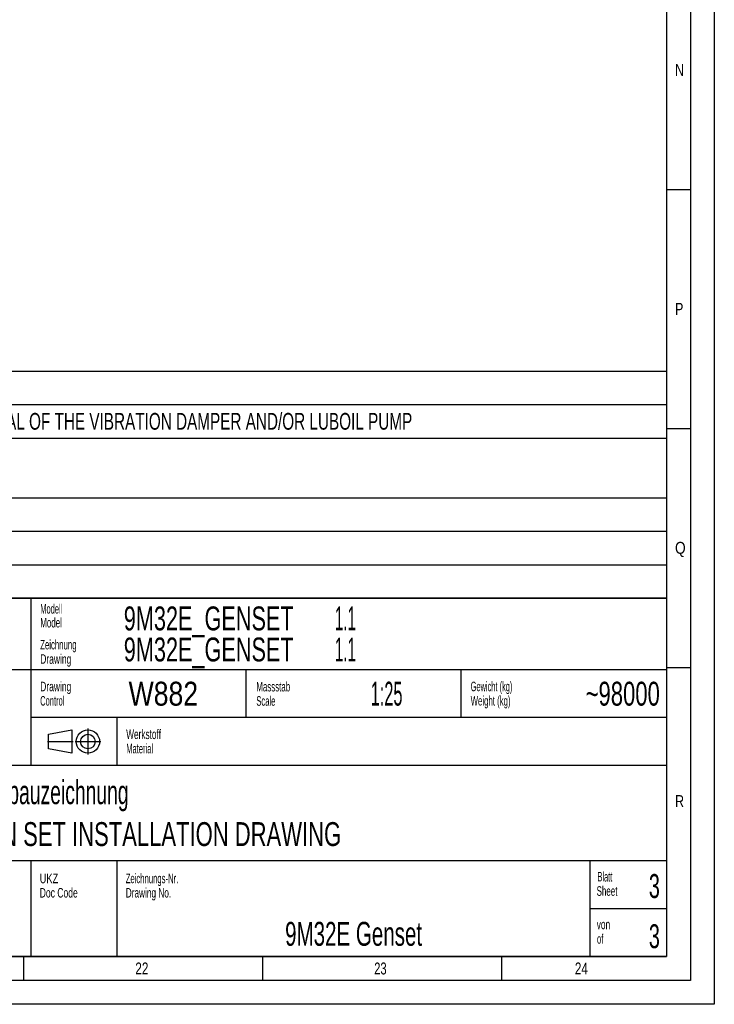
# Model space of a CAD drawing. Header units: millimetres. Extents: x 0 to 1189, y 0 to 841.
# Tile 94 of 112: x 1044 to 1189, y 0 to 206. Entities that reach past the tile are written whole.
import ezdxf
from ezdxf.enums import TextEntityAlignment as Align

# ---------------------------------------------------------------- set-up
doc = ezdxf.new("R2010")
doc.units = ezdxf.units.MM
doc.header["$LTSCALE"] = 65.395
doc.linetypes.add('CENTER', pattern=[0.6, 0.375, -0.075, 0.075, -0.075])
doc.layers.get('0').update_dxf_attribs({"linetype": 'CONTINUOUS'})
doc.styles.get("Standard").update_dxf_attribs({"font": 'txt', "width": 0.6})
doc.styles.add('TEXTSTYLE_2', font='txt')
doc.styles.add('TEXTSTYLE_3', font='txt', dxfattribs={"width": 0.8})

# ---------------------------------------------------------------- blocks, each defined once
blk = doc.blocks.new('*T996')
at = {"color": 5, "linetype": 'Continuous'}
for p, q in [((0, 0), (187, 0)), ((0, 0), (0, -75)), ((187, 0), (187, -75)), ((0, -75), (187, -75))]:
    blk.add_line(p, q, dxfattribs=at)
at = {"color": 2, "linetype": 'Continuous', "style": 'TEXTSTYLE_3'}
for s, width, p in [('9M32E_GENSET', 0.678571, (73.4, -6.75)), ('1.1', 0.47619, (117.57, -6.75)), ('9M32E_GENSET', 0.678571, (73.4, -13.25)), ('1.1', 0.47619, (117.57, -13.25))]:
    blk.add_text(s, height=5, dxfattribs=dict(at, width=width)).set_placement(p)
for s, width, p in [('W882', 0.833333, (81.68, -22.5)), ('1:25', 0.511905, (128.4, -22.5)), ('-', 0.619048, (11, -72.75))]:
    blk.add_text(s, height=5, dxfattribs=dict(at, width=width)).set_placement(p, align=Align.CENTER)
for s, width, p in [('~98000', 0.690476, (185.6, -22.5)), ('3', 0.619048, (185.6, -62.75)), ('3', 0.619048, (185.6, -73.25))]:
    blk.add_text(s, height=5, dxfattribs=dict(at, width=width)).set_placement(p, align=Align.RIGHT)
at = {"color": 5, "linetype": 'Continuous', "width": 0.761905}
blk.add_text('mK', height=2, dxfattribs=at).set_placement((45.07, -31), align=Align.CENTER)
at = {"color": 7, "linetype": 'Continuous', "style": 'TEXTSTYLE_3'}
for s, width, p in [('Aggregat - Einbauzeichnung', 0.604396, (23.4, -43.12)), ('DIESEL GEN SET INSTALLATION DRAWING', 0.689116, (23.4, -51.88))]:
    blk.add_text(s, height=5, dxfattribs=dict(at, width=width)).set_placement(p)
at = {"color": 7, "linetype": 'Continuous', "style": 'TEXTSTYLE_3', "width": 0.642857}
blk.add_text('9M32E Genset', height=5, dxfattribs=at).set_placement((121.5, -72.75), align=Align.CENTER)
blk = doc.blocks.new('*T997')
at = {"color": 2, "linetype": 'Continuous'}
for p, q in [((0, 0), (278, 0)), ((0, 0), (0, -47.5)), ((278, 0), (278, -47.5)), ((0, -7), (278, -7)), ((8, -7), (8, -47.5)), ((0, -14), (278, -14)), ((0, -26.5), (278, -26.5)), ((0, -33.5), (278, -33.5)), ((0, -40.5), (278, -40.5)), ((0, -47.5), (278, -47.5))]:
    blk.add_line(p, q, dxfattribs=at)
for s, width, p in [('Anmerkung / REMARKS', 0.674185, (1.05, -5.25)), ('SPACE REQUIRED FOR MEASURING TORSIONAL VIBRATIONS, AND/OR FOR REMOVAL OF THE VIBRATION DAMPER AND/OR LUBOIL PUMP', 0.683886, (9.05, -12.25)), ('SPACE REQUIRED FOR REMOVAL OF PISTON AND CYLINDER LINER', 0.680087, (9.05, -19.25)), ('REDUCED REMOVAL HEIGHT PISTON AND LINER 2300mm', 0.689441, (9.05, -24.5)), ('SPACE REQUIRED FOR TERMINAL SET', 0.682028, (9.05, -31.75)), ('SPACE REQUIRED FOR TURBOCHARGER SHAFT', 0.692407, (9.05, -38.75)), ('SPACE TRQUIRED FOR CHARGE AIR COOLER REMOVING', 0.684656, (9.05, -45.75))]:
    blk.add_text(s, height=3.5, dxfattribs=dict(at, width=width)).set_placement(p)
at = {"color": 2, "linetype": 'Continuous', "width": 0.619048}
for s, p in [('b', (4, -12.25)), ('e', (4, -19.25)), ('k', (4, -31.75)), ('o', (4, -38.75)), ('p', (4, -45.75))]:
    blk.add_text(s, height=3.5, dxfattribs=at).set_placement(p, align=Align.CENTER)

msp = doc.modelspace()

# ---------------------------------------------------------------- linework, layer by layer
at = {"color": 5, "linetype": 'Continuous'}
for p, q in [((1189, 841), (1189, 0)), ((1179, 831), (1179, 10)), ((1179, 170.5), (1184, 170.5)), ((1179, 120.5), (1184, 120.5)), ((1179, 70.5), (1184, 70.5)), ((1179, 10), (10, 10)), ((1044.5, 5), (1044.5, 10)), ((1094.5, 5), (1094.5, 10)), ((1144.5, 5), (1144.5, 10)), ((1189, 0), (0, 0))]:
    msp.add_line(p, q, dxfattribs=at)
at = {"color": 6, "linetype": 'Continuous'}
for p, q in [((1184, 836), (1184, 5)), ((1179, 85), (992, 85)), ((1179, 70), (992, 70)), ((1184, 5), (5, 5))]:
    msp.add_line(p, q, dxfattribs=at)
at = {"color": 7, "linetype": 'Continuous'}
for p, q in [((1046, 50), (1046, 85)), ((1091, 60), (1091, 70)), ((1136, 60), (1136, 70)), ((1179, 60), (1046, 60)), ((1064, 50), (1064, 60)), ((1049.65902, 56.51096), (1054.53774, 57.42572)), ((1049.65902, 53.46176), (1049.65902, 56.51096)), ((1054.53774, 57.42572), (1054.53774, 52.547)), ((1054.53774, 52.547), (1049.65902, 53.46176)), ((1179, 50), (992, 50)), ((1179, 30), (992, 30)), ((1046, 10), (1046, 29.97776)), ((1064, 10), (1064, 29.97776)), ((1163, 10), (1163, 30)), ((1179, 20), (1163, 19.99784))]:
    msp.add_line(p, q, dxfattribs=at)
at = {"color": 5, "linetype": 'CENTER'}
for p, q in [((1057.89186, 57.68614), (1057.89186, 52.28658)), ((1049.40637, 54.98636), (1054.80636, 54.98636)), ((1055.19209, 54.98636), (1060.59164, 54.98636))]:
    msp.add_line(p, q, dxfattribs=at)
at = {"color": 7, "linetype": 'Continuous'}
for radius in [2.43936, 1.5246]:
    msp.add_circle((1057.89186, 54.98636), radius, dxfattribs=at)

# ---------------------------------------------------------------- block references
for name, p in [('*T997', (901.00022, 132.49988)), ('*T996', (992, 85))]:
    msp.add_blockref(name, p)

# ---------------------------------------------------------------- texts
at = {"color": 5, "linetype": 'Continuous'}
for s, height, style, width, p in [('N', 2.50001, 'TEXTSTYLE_2', 0.785714, (1180.77091, 194.271)), ('P', 2.50001, 'TEXTSTYLE_2', 0.785714, (1180.77091, 144.271)), ('Q', 2.50001, 'TEXTSTYLE_2', 0.857143, (1180.77091, 94.271)), ('Modell', 2, 'TEXTSTYLE_3', 0.587302, (1047.90891, 81.76214)), ('Model', 2, 'TEXTSTYLE_3', 0.62381, (1047.90891, 78.86214)), ('Zeichnung', 2, 'TEXTSTYLE_3', 0.608466, (1047.90891, 74.26214)), ('Drawing', 2, 'TEXTSTYLE_3', 0.663265, (1047.90891, 71.26214)), ('Drawing', 2, 'TEXTSTYLE_3', 0.663265, (1047.90186, 65.5095)), ('Massstab', 2, 'TEXTSTYLE_3', 0.619048, (1093.1414, 65.47636)), ('Gewicht (kg)', 2, 'TEXTSTYLE_3', 0.581349, (1138.00443, 65.51831)), ('Control', 2, 'TEXTSTYLE_3', 0.588435, (1047.90186, 62.5095)), ('Scale', 2, 'TEXTSTYLE_3', 0.595238, (1093.1414, 62.47636)), ('Weight (kg)', 2, 'TEXTSTYLE_3', 0.61039, (1138.00443, 62.51831)), ('Werkstoff', 2, 'TEXTSTYLE_3', 0.645503, (1065.90891, 55.51214)), ('Material', 2, 'TEXTSTYLE_3', 0.571429, (1065.90891, 52.51214)), ('R', 2.50001, 'TEXTSTYLE_2', 0.785714, (1180.77091, 41.271)), ('UKZ', 2, 'TEXTSTYLE_3', 0.722222, (1047.80501, 25.34131)), ('Zeichnungs-Nr.', 2, 'TEXTSTYLE_3', 0.602041, (1065.80501, 25.34131)), ('Blatt', 2, 'TEXTSTYLE_3', 0.533333, (1164.54782, 25.70337)), ('Sheet', 2, 'TEXTSTYLE_3', 0.62381, (1164.36447, 22.70337)), ('Doc Code', 2, 'TEXTSTYLE_3', 0.669643, (1047.80501, 22.34131)), ('Drawing No.', 2, 'TEXTSTYLE_3', 0.647186, (1065.80501, 22.34131)), ('von', 2, 'TEXTSTYLE_3', 0.650794, (1164.39227, 15.71354)), ('of', 2, 'TEXTSTYLE_3', 0.595238, (1164.44465, 12.68735)), ('22', 2.50001, 'TEXTSTYLE_2', 0.738095, (1067.806, 6.248)), ('23', 2.50001, 'TEXTSTYLE_2', 0.702381, (1117.806, 6.248)), ('24', 2.50001, 'TEXTSTYLE_2', 0.738095, (1159.806, 6.248))]:
    msp.add_text(s, height=height, dxfattribs=dict(at, style=style, width=width)).set_placement(p)

doc.saveas('drawing.dxf')
